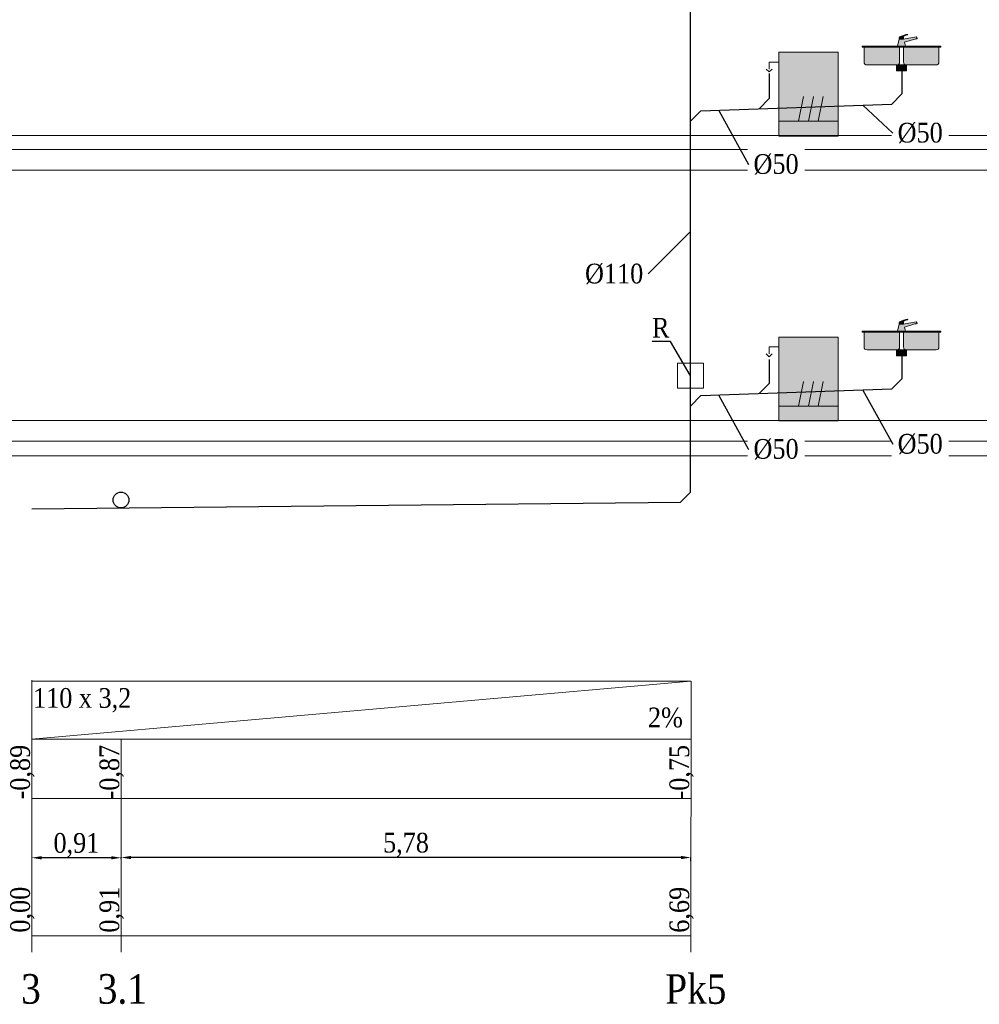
# Model space of a CAD drawing. Header units: millimetres. Extents: x 4585 to 417032, y -23455 to 16738.
# Tile 11 of 31: x 133089 to 142827, y -23435 to -13447. Entities that reach past the tile are written whole.
import ezdxf
from ezdxf import colors
from ezdxf.entities.mleader import LeaderData, LeaderLine
from ezdxf.enums import TextEntityAlignment as Align
from ezdxf.math import Vec2, Vec3

# ---------------------------------------------------------------- set-up
doc = ezdxf.new("R2010")
doc.units = ezdxf.units.MM
doc.header["$LTSCALE"] = 100
for name, color, linetype, lineweight, true_color in [('IS_Działka kanalizacji sanitarnej grawitacyjnej', 7, 'Continuous', 30, 0x800000), ('IS_Odbiornik2', 7, 'Continuous', 5, 0x000000), ('IS_Umywalka', 7, 'Continuous', 5, 0x000000), ('IS_Zlew', 7, 'Continuous', 5, 0x000000), ('IS_Zmywarka', 7, 'Continuous', 0, 0x000000)]:
    doc.layers.add(name, color=color, linetype=linetype, lineweight=lineweight, true_color=true_color)
for name, color, linetype, lineweight in [('Konstrukcja', 253, 'Continuous', 5), ('RR_IWK_opisy', 7, 'Continuous', 0), ('RR_IWK_tabelka', 7, 'Continuous', 0), ('RR_opis', 7, 'Continuous', 9)]:
    doc.layers.add(name, color=color, linetype=linetype, lineweight=lineweight)
doc.styles.add('Garamond', font='GARA.TTF')
doc.styles.add('Garamond_____', font='GARA.TTF')
doc.styles.get("Standard").update_dxf_attribs({"font": 'arial.ttf'})
doc.dimstyles.new('ISO-25', dxfattribs={"dimtxt": 2.5, "dimasz": 2.5, "dimexe": 1.25, "dimexo": 0.625, "dimtad": 1, "dimtxsty": 'Standard', "dimcen": 2.5, "dimadec": 0, "dimazin": 0, "dimtfac": 1, "dimtmove": 0, "dimatfit": 3, "dimfxl": 1, "dimarcsym": 0})

# ---------------------------------------------------------------- blocks, each defined once
blk = doc.blocks.new('*D3398')
at = {"layer": 'Defpoints', "color": 0}
for p in [(134117.6, -21942.8), (134117.6, -21946.2), (139900.6, -21982.3)]:
    blk.add_point(p, dxfattribs=at)
at = {"layer": 'RR_IWK_tabelka', "color": 0, "lineweight": -2}
for p, q in [((134117.6, -21943.4), (134117.6, -21947.4)), ((139800.6, -21946.2), (134217.6, -21946.2)), ((139900.6, -21981.7), (139900.6, -21944.9))]:
    blk.add_line(p, q, dxfattribs=at)
at = {"layer": 'RR_IWK_tabelka', "color": 0}
for points in [[(134217.6, -21929.5), (134217.6, -21962.9), (134117.6, -21946.2)], [(139800.6, -21962.9), (139800.6, -21929.5), (139900.6, -21946.2)]]:
    blk.add_solid(points, dxfattribs=at)
at = {"layer": 'RR_IWK_tabelka', "color": 0, "insert": (137009.1, -21819), "char_height": 200, "attachment_point": 5, "style": 'Garamond_____'}
blk.add_mtext('5,78', dxfattribs=at)
blk = doc.blocks.new('*D3399')
at = {"layer": 'Defpoints', "color": 0}
for p in [(133211.9, -21945.3), (133211.9, -21948.7), (134117.6, -21961.5)]:
    blk.add_point(p, dxfattribs=at)
at = {"layer": 'RR_IWK_tabelka', "color": 0, "lineweight": -2}
for p, q in [((133211.9, -21945.9), (133211.9, -21949.9)), ((134017.6, -21948.7), (133311.9, -21948.7)), ((134117.6, -21960.9), (134117.6, -21947.4))]:
    blk.add_line(p, q, dxfattribs=at)
at = {"layer": 'RR_IWK_tabelka', "color": 0}
for points in [[(133311.9, -21932), (133311.9, -21965.4), (133211.9, -21948.7)], [(134017.6, -21965.4), (134017.6, -21932), (134117.6, -21948.7)]]:
    blk.add_solid(points, dxfattribs=at)
at = {"layer": 'RR_IWK_tabelka', "color": 0, "insert": (133664.8, -21821.5), "char_height": 200, "attachment_point": 5, "style": 'Garamond_____'}
blk.add_mtext('0,91', dxfattribs=at)
blk = doc.blocks.new('16_SANInstalationLeafType_Zlewozmywak2K_00000000-0000-0000-0000-000000000000_ExportItemXref')
at = {"layer": 'IS_Zlew', "lineweight": 50, "true_color": 0xffffff, "transparency": 33554687}
for points in [[(-0.4, 0.125), (-0.4, 0.115), (0.4, 0.115), (0.4, 0.125)], [(-0.05, -0.065), (-0.05, -0.125), (0.05, -0.125), (0.05, -0.065)]]:
    blk.add_hatch(color=7, dxfattribs=at).paths.add_polyline_path(points)
h = blk.add_hatch(color=7, dxfattribs=at)
edge = h.paths.add_edge_path(flags=0)
edge.add_spline(control_points=[(-0.38, 0.115), (-0.38, 0.04), (-0.38, 0.07), (-0.38, -0.035), (-0.38, -0.055), (-0.37, -0.065), (-0.35, -0.065), (-0.2, -0.065), (-0.24, -0.065), (-0.05, -0.065), (-0.03, -0.065), (-0.02, -0.055), (-0.02, -0.035), (-0.02, 0.035), (-0.02, 0.01), (-0.02, 0.115), (-0.2, 0.115), (-0.2, 0.115), (-0.38, 0.115)], knot_values=[0, 0, 0, 0, 1, 1, 1, 2, 2, 2, 3, 3, 3, 4, 4, 4, 5, 5, 5, 6, 6, 6, 6], weights=[1, 1, 1, 1, 1, 1, 1, 1, 1, 1, 1, 1, 1, 1, 1, 1, 1, 1, 1], degree=3, periodic=0)
h = blk.add_hatch(color=7, dxfattribs=at)
edge = h.paths.add_edge_path(flags=0)
edge.add_spline(control_points=[(0.02, 0.115), (0.02, 0.04), (0.02, 0.07), (0.02, -0.035), (0.02, -0.055), (0.03, -0.065), (0.05, -0.065), (0.2, -0.065), (0.16, -0.065), (0.35, -0.065), (0.37, -0.065), (0.38, -0.055), (0.38, -0.035), (0.38, 0.035), (0.38, 0.01), (0.38, 0.115), (0.2, 0.115), (0.2, 0.115), (0.02, 0.115)], knot_values=[0, 0, 0, 0, 1, 1, 1, 2, 2, 2, 3, 3, 3, 4, 4, 4, 5, 5, 5, 6, 6, 6, 6], weights=[1, 1, 1, 1, 1, 1, 1, 1, 1, 1, 1, 1, 1, 1, 1, 1, 1, 1, 1], degree=3, periodic=0)
at = {"layer": 'IS_Zlew', "lineweight": -2, "extrusion": (0, 0, -1)}
blk.add_lwpolyline([(0.4, 0.125), (-0.4, 0.125), (-0.4, 0.115), (0.4, 0.115)], close=True, dxfattribs=at)
at = {"layer": 'IS_Zlew', "lineweight": -2}
blk.add_lwpolyline([(-0.05, -0.065), (-0.05, -0.125), (0.05, -0.125), (0.05, -0.065)], close=True, dxfattribs=at)
for points in [[(-0.38, 0.115), (-0.38, 0.04), (-0.38, 0.07), (-0.38, -0.035), (-0.38, -0.055), (-0.37, -0.065), (-0.35, -0.065), (-0.2, -0.065), (-0.24, -0.065), (-0.05, -0.065), (-0.03, -0.065), (-0.02, -0.055), (-0.02, -0.035), (-0.02, 0.035), (-0.02, 0.01), (-0.02, 0.115)], [(0.02, 0.115), (0.02, 0.04), (0.02, 0.07), (0.02, -0.035), (0.02, -0.055), (0.03, -0.065), (0.05, -0.065), (0.2, -0.065), (0.16, -0.065), (0.35, -0.065), (0.37, -0.065), (0.38, -0.055), (0.38, -0.035), (0.38, 0.035), (0.38, 0.01), (0.38, 0.115)]]:
    blk.add_open_spline(points, degree=3, knots=[0, 0, 0, 0, 1, 1, 1, 2, 2, 2, 3, 3, 3, 4, 4, 4, 5, 5, 5, 5], dxfattribs=at)
blk = doc.blocks.new('16_SANInstalationLeafType_BateriaStojacaRuchWyl_00000000-0000-0000-0000-000000000000_ExportItemXref')
at = {"layer": 'IS_Odbiornik2', "lineweight": 50, "true_color": 0xffffff, "transparency": 33554687}
blk.add_hatch(color=7, dxfattribs=at).paths.add_polyline_path([(-0.0178, -0.06), (0.0622, -0.06), (0.0522, -0.02), (0.1672, 0.015), (0.1672, 0.01), (0.1822, 0.015), (0.1822, 0.02), (0.1722, 0.035), (0.0422, 0.01), (-0.0028, 0.01)])
h = blk.add_hatch(color=7, dxfattribs=at)
edge = h.paths.add_edge_path(flags=0)
edge.add_spline(control_points=[(-0.0028, 0.01), (0.0197, 0.01), (0.0197, 0.01), (0.0422, 0.01), (0.0422, 0.03), (0.0422, 0.035), (0.0472, 0.04), (0.0522, 0.045), (0.0622, 0.05), (0.0822, 0.055), (0.0872, 0.055), (0.0872, 0.06), (0.0822, 0.06), (0.0722, 0.06), (0.0122, 0.04), (0.0022, 0.035), (-0.0028, 0.03), (-0.0028, 0.02), (-0.0028, 0.01)], knot_values=[-6, -6, -6, -6, -5, -5, -5, -4, -4, -4, -3, -3, -3, -2, -2, -2, -1, -1, -1, 0, 0, 0, 0], weights=[1, 1, 1, 1, 1, 1, 1, 1, 1, 1, 1, 1, 1, 1, 1, 1, 1, 1, 1], degree=3, periodic=0)
at = {"layer": 'IS_Odbiornik2', "lineweight": -2, "extrusion": (0, 0, -1)}
blk.add_lwpolyline([(0.0178, -0.06), (0.0028, 0.01), (-0.0422, 0.01), (-0.1722, 0.035), (-0.1822, 0.02), (-0.1822, 0.015), (-0.1822, 0.015), (-0.1672, 0.01), (-0.1672, 0.015), (-0.0522, -0.02), (-0.0622, -0.06)], close=True, dxfattribs=at)
at = {"layer": 'IS_Odbiornik2', "lineweight": -2, "extrusion": (-0.316228, 0.948683, 0), "elevation": -0.0387}
blk.add_lwpolyline([(-0.1792, 0), (-0.1634, 0)], dxfattribs=at)
at = {"layer": 'IS_Odbiornik2', "lineweight": -2}
blk.add_open_spline([(-0.0028, 0.01), (-0.0028, 0.02), (-0.0028, 0.03), (0.0022, 0.035), (0.0122, 0.04), (0.0722, 0.06), (0.0822, 0.06), (0.0872, 0.06), (0.0872, 0.055), (0.0822, 0.055), (0.0622, 0.05), (0.0522, 0.045), (0.0472, 0.04), (0.0422, 0.035), (0.0422, 0.03), (0.0422, 0.01)], degree=3, knots=[0, 0, 0, 0, 1, 1, 1, 2, 2, 2, 3, 3, 3, 4, 4, 4, 5, 5, 5, 5], dxfattribs=at)
blk = doc.blocks.new('16_TypRysWodKan_ZmywarkaCzescKan_00000000-0000-0000-0000-000000000000_Normal')
at = {"layer": 'IS_Zmywarka', "lineweight": 50, "true_color": 0xffffff, "transparency": 33554687}
blk.add_hatch(color=7, dxfattribs=at).paths.add_polyline_path([(-0.3, 0.425), (-0.3, -0.425), (0.3, -0.425), (0.3, 0.425)])
at = {"layer": 'IS_Zmywarka', "lineweight": -2}
blk.add_lwpolyline([(-0.3, 0.425), (0.3, 0.425), (0.3, -0.425), (-0.3, -0.425)], close=True, dxfattribs=at)
for points in [[(-0.3, 0.325), (-0.4, 0.325), (-0.4, 0.255)], [(-0.43, 0.255), (-0.4, 0.225), (-0.37, 0.255)], [(0, -0.275), (0.05, -0.025)], [(0.1, -0.275), (0.15, -0.025)]]:
    blk.add_lwpolyline(points, dxfattribs=at)
for points in [[(-0.1, -0.275, 0), (-0.05, -0.025, 0)], [(-0.3, -0.275, 0), (0.3, -0.275, 0)]]:
    blk.add_polyline3d(points, dxfattribs=at)

msp = doc.modelspace()

# ---------------------------------------------------------------- linework, layer by layer
at = {"layer": 'IS_Działka kanalizacji sanitarnej grawitacyjnej'}
for p, q in [((139895.308, -18241.472), (139895.305, -8699.859)), ((142039.686, -13935.564), (142039.686, -14198.772)), ((140693.758, -13991.538), (140693.758, -14246.337)), ((140593.82, -14349.869), (140693.758, -14246.337)), ((141939.748, -14302.304), (142039.686, -14198.772)), ((140000.62, -14370.832), (139900.616, -14474.364)), ((140000.62, -14370.832), (141939.748, -14302.304)), ((142039.687, -16825.579), (142039.687, -17088.787)), ((140693.759, -16894.227), (140693.759, -17136.352)), ((140593.821, -17239.884), (140693.759, -17136.352)), ((141939.749, -17192.319), (142039.687, -17088.787)), ((140000.621, -17260.847), (139900.617, -17364.379)), ((140000.621, -17260.847), (141939.749, -17192.319)), ((139795.313, -18342.472), (139895.308, -18241.472)), ((133211.947, -18408.306), (139795.313, -18342.472))]:
    msp.add_line(p, q, dxfattribs=at)
msp.add_circle((134117.617, -18319.249), 80, dxfattribs=at)
at = {"layer": 'IS_Umywalka'}
msp.add_lwpolyline([(139764.162, -16930.478), (140026.454, -16930.478), (140026.454, -17183.762), (139764.162, -17183.762)], close=True, dxfattribs=at)
at = {"layer": 'Konstrukcja'}
for p, q in [((102307.377, -14622.667), (152803.292, -14622.648)), ((102302.377, -14762.667), (152803.292, -14762.676)), ((102307.377, -14972.667), (152803.292, -14972.667)), ((102307.377, -17512.667), (152803.292, -17512.667)), ((102307.377, -17722.667), (152803.292, -17722.667)), ((102307.377, -17872.667), (152803.292, -17872.667))]:
    msp.add_line(p, q, dxfattribs=at)
at = {"layer": 'RR_IWK_tabelka'}
for p, q in [((133211.947, -20746.194), (139900.617, -20158.121)), ((133211.947, -20158.121), (139900.617, -20158.121)), ((133211.947, -20746.194), (139900.617, -20746.194)), ((133211.947, -21346.194), (139900.617, -21346.194)), ((133211.947, -22738.991), (139900.617, -22738.991))]:
    msp.add_line(p, q, dxfattribs=at)
for points in [[(133211.947, -22906.076), (133211.947, -20146.194)], [(139900.617, -22906.076), (139901.657, -20158.029)], [(134117.617, -22906.076), (134117.617, -20746.194)]]:
    msp.add_lwpolyline(points, dxfattribs=at)

# ---------------------------------------------------------------- block references
at = {"layer": 'IS_Odbiornik2', "xscale": 1000, "yscale": 1000, "zscale": 1000}
for p in [(142015.129, -13655.564), (142015.131, -16545.579)]:
    msp.add_blockref('16_SANInstalationLeafType_BateriaStojacaRuchWyl_00000000-0000-0000-0000-000000000000_ExportItemXref', p, dxfattribs=at)
at = {"layer": 'IS_Zlew', "xscale": 1000, "yscale": 1000, "zscale": 1000}
for p in [(142037.369, -13840.564), (142037.371, -16730.579)]:
    msp.add_blockref('16_SANInstalationLeafType_Zlewozmywak2K_00000000-0000-0000-0000-000000000000_ExportItemXref', p, dxfattribs=at)

# ---------------------------------------------------------------- texts
at = {"layer": 'RR_IWK_tabelka', "color": 18, "true_color": 0x000000, "transparency": 33554687, "style": 'Garamond_____'}
for s, p in [('110 x 3,2', (133224.97, -20487.502)), ('2%', (139464.556, -20684.963))]:
    msp.add_text(s, height=200, dxfattribs=at).set_placement(p, align=Align.BOTTOM_LEFT)
for s, p in [('-0,89', (133253.47, -21356.333)), ('-0,87', (134159.14, -21356.333)), ('-0,75', (139942.14, -21357.598)), ('0,00', (133253.47, -22707.734)), ('0,91', (134159.14, -22707.734)), ('6,69', (139942.14, -22709))]:
    msp.add_text(s, height=200, rotation=90, dxfattribs=at).set_placement(p, align=Align.BOTTOM_LEFT)
at = {"layer": 'RR_IWK_tabelka', "style": 'Garamond_____'}
for s, p in [('3', (133104.271, -23128.602)), ('3.1', (133881.892, -23128.602)), ('Pk5', (139640.111, -23129.868))]:
    msp.add_text(s, height=300, dxfattribs=at).set_placement(p, align=Align.TOP_LEFT)

# ---------------------------------------------------------------- dimensions: what is measured, and where the dimension line sits
at = {"layer": 'RR_IWK_tabelka'}
for base, p1, p2, picture, middle in [((133211.947, -21948.694), (134117.617, -21961.499), (133211.947, -21945.32), '*D3399', (133664.782, -21821.543)), ((134117.617, -21946.194), (139900.617, -21982.309), (134117.617, -21942.82), '*D3398', (137009.117, -21819.043))]:
    dim = msp.add_linear_dim(base=base, p1=p1, p2=p2, dimstyle='ISO-25', override={"dimtxt": 200, "dimasz": 100, "dimlfac": 0.001, "dimzin": 0, "dimtxsty": 'Garamond_____'}, dxfattribs=at)
    dim.commit()
    dim.dimension.update_dxf_attribs({"geometry": picture, "text_midpoint": middle})

# ---------------------------------------------------------------- leaders
at = {"layer": 'RR_opis'}
ml = msp.add_multileader_mtext('Standard', dxfattribs=at)
ml.set_content('R', color=256, style='Garamond')
ml.set_leader_properties()
ml.build(insert=Vec2(0, 0))
ml.multileader.update_dxf_attribs({"text_left_attachment_type": 6, "text_right_attachment_type": 6})
ctx = ml.context
ctx.base_point, ctx.char_height, ctx.plane_origin = Vec3(139489.865, -16711.956), 200, Vec3(17984.512, -23957.846)
ctx.left_attachment, ctx.right_attachment, ctx.text_align_type = 6, 6, 2
notes = []
notes.append((ctx, [(0, (1, 1, 0), (139693.005, -16711.956), (-1, 0), 8, [(0, [(139895.308, -17057.12)], 0, [])])]))
ctx.mtext.insert, ctx.mtext.alignment = Vec3(139683.005, -16471.956), 3
for ctx, leaders in notes:
    for number, flags, end, landing, length, lines in leaders:
        leader = LeaderData()
        leader.index, (leader.has_last_leader_line, leader.has_dogleg_vector, leader.attachment_direction) = number, flags
        leader.last_leader_point, leader.dogleg_vector, leader.dogleg_length = Vec3(end), Vec3(landing), length
        for number, points, colour, breaks in lines:
            line = LeaderLine()
            line.index, line.vertices, line.color, line.breaks = number, Vec3.list(points), colors.encode_raw_color(colour), breaks
            leader.lines.append(line)
        ctx.leaders.append(leader)

# ---------------------------------------------------------------- next in the draw order: leaders
at = {"layer": 'RR_IWK_opisy'}
ml = msp.add_multileader_mtext('Standard', dxfattribs=at)
ml.set_content('\\fGaramond|b0|i0;%%c50', color=256, style='Garamond')
ml.set_leader_properties()
ml.build(insert=Vec2(0, 0))
ml.multileader.update_dxf_attribs({"has_text_frame": 1, "text_left_attachment_type": 2, "text_right_attachment_type": 2})
ctx = ml.context
ctx.base_point, ctx.char_height, ctx.landing_gap_size, ctx.plane_origin = Vec3(140435.37, -14915.481), 200, 50, Vec3(-7336.447, 178162.849)
ctx.left_attachment, ctx.right_attachment = 2, 2
notes = []
notes.append((ctx, [(0, (1, 1, 0), (140485.37, -14915.481), (1, 0), 2.131628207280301e-14, [(0, [(140180.708, -14364.468)], 0, [])])]))
ctx.mtext.insert = Vec3(140535.37, -14810.939)
ctx.mtext.has_bg_fill, ctx.mtext.bg_color, ctx.mtext.bg_scale_factor, ctx.mtext.bg_transparency, ctx.mtext.use_window_bg_color = 1, -1027028792, 1.3, 0, 1
ml = msp.add_multileader_mtext('Standard', dxfattribs=at)
ml.set_content('\\fGaramond|b0|i0;%%c50', color=256, style='Garamond')
ml.set_leader_properties()
ml.build(insert=Vec2(0, 0))
ml.multileader.update_dxf_attribs({"has_text_frame": 1, "text_left_attachment_type": 2, "text_right_attachment_type": 2})
ctx = ml.context
ctx.base_point, ctx.char_height, ctx.landing_gap_size, ctx.plane_origin = Vec3(141897.943, -14597.557), 200, 50, Vec3(-5873.874, 178214.536)
ctx.left_attachment, ctx.right_attachment = 2, 2
notes.append((ctx, [(0, (1, 1, 0), (141947.943, -14597.557), (1, 0), 2.131628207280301e-14, [(0, [(141643.281, -14312.781)], 0, [])])]))
ctx.mtext.insert = Vec3(141997.943, -14493.015)
ctx.mtext.has_bg_fill, ctx.mtext.bg_color, ctx.mtext.bg_scale_factor, ctx.mtext.bg_transparency, ctx.mtext.use_window_bg_color = 1, -1027028792, 1.3, 0, 1
ml = msp.add_multileader_mtext('Standard', dxfattribs=at)
ml.set_content('\\fGaramond|b0|i0;%%c110', color=256, style='Garamond')
ml.set_leader_properties()
ml.build(insert=Vec2(0, 0))
ml.multileader.update_dxf_attribs({"has_text_frame": 1, "text_left_attachment_type": 2, "text_right_attachment_type": 2})
ctx = ml.context
ctx.base_point, ctx.char_height, ctx.landing_gap_size, ctx.plane_origin = Vec3(138672.157, -16026.728), 200, 50, Vec3(-7671.232, 177146.967)
ctx.left_attachment, ctx.right_attachment, ctx.text_align_type = 2, 2, 2
notes.append((ctx, [(0, (1, 1, 0), (139466.401, -16026.728), (-1, 0), 2.131628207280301e-14, [(0, [(139895.306, -15594.528)], 0, [])])]))
ctx.mtext.insert, ctx.mtext.alignment = Vec3(139416.401, -15922.186), 3
ctx.mtext.has_bg_fill, ctx.mtext.bg_color, ctx.mtext.bg_scale_factor, ctx.mtext.bg_transparency, ctx.mtext.use_window_bg_color = 1, -1027028792, 1.3, 0, 1
ml = msp.add_multileader_mtext('Standard', dxfattribs=at)
ml.set_content('\\fGaramond|b0|i0;%%c50', color=256, style='Garamond')
ml.set_leader_properties()
ml.build(insert=Vec2(0, 0))
ml.multileader.update_dxf_attribs({"has_text_frame": 1, "text_left_attachment_type": 2, "text_right_attachment_type": 2})
ctx = ml.context
ctx.base_point, ctx.char_height, ctx.landing_gap_size, ctx.plane_origin = Vec3(140435.371, -17805.496), 200, 50, Vec3(-7336.446, 175272.834)
ctx.left_attachment, ctx.right_attachment = 2, 2
notes.append((ctx, [(0, (1, 1, 0), (140485.371, -17805.496), (1, 0), 2.131628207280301e-14, [(0, [(140180.709, -17254.483)], 0, [])])]))
ctx.mtext.insert = Vec3(140535.371, -17700.954)
ctx.mtext.has_bg_fill, ctx.mtext.bg_color, ctx.mtext.bg_scale_factor, ctx.mtext.bg_transparency, ctx.mtext.use_window_bg_color = 1, -1027028792, 1.3, 0, 1
ml = msp.add_multileader_mtext('Standard', dxfattribs=at)
ml.set_content('\\fGaramond|b0|i0;%%c50', color=256, style='Garamond')
ml.set_leader_properties()
ml.build(insert=Vec2(0, 0))
ml.multileader.update_dxf_attribs({"has_text_frame": 1, "text_left_attachment_type": 2, "text_right_attachment_type": 2})
ctx = ml.context
ctx.base_point, ctx.char_height, ctx.landing_gap_size, ctx.plane_origin = Vec3(141897.944, -17753.81), 200, 50, Vec3(-5873.873, 175324.521)
ctx.left_attachment, ctx.right_attachment = 2, 2
notes.append((ctx, [(0, (1, 1, 0), (141947.944, -17753.81), (1, 0), 2.131628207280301e-14, [(0, [(141643.282, -17202.796)], 0, [])])]))
ctx.mtext.insert = Vec3(141997.944, -17649.267)
ctx.mtext.has_bg_fill, ctx.mtext.bg_color, ctx.mtext.bg_scale_factor, ctx.mtext.bg_transparency, ctx.mtext.use_window_bg_color = 1, -1027028792, 1.3, 0, 1
for ctx, leaders in notes:
    for number, flags, end, landing, length, lines in leaders:
        leader = LeaderData()
        leader.index, (leader.has_last_leader_line, leader.has_dogleg_vector, leader.attachment_direction) = number, flags
        leader.last_leader_point, leader.dogleg_vector, leader.dogleg_length = Vec3(end), Vec3(landing), length
        for number, points, colour, breaks in lines:
            line = LeaderLine()
            line.index, line.vertices, line.color, line.breaks = number, Vec3.list(points), colors.encode_raw_color(colour), breaks
            leader.lines.append(line)
        ctx.leaders.append(leader)

# ---------------------------------------------------------------- next in the draw order: block references
at = {"layer": 'IS_Zmywarka', "xscale": 1000, "yscale": 1000, "zscale": 1000}
for p in [(141093.176, -14202.211), (141093.177, -17092.226)]:
    msp.add_blockref('16_TypRysWodKan_ZmywarkaCzescKan_00000000-0000-0000-0000-000000000000_Normal', p, dxfattribs=at)

doc.saveas('drawing.dxf')
